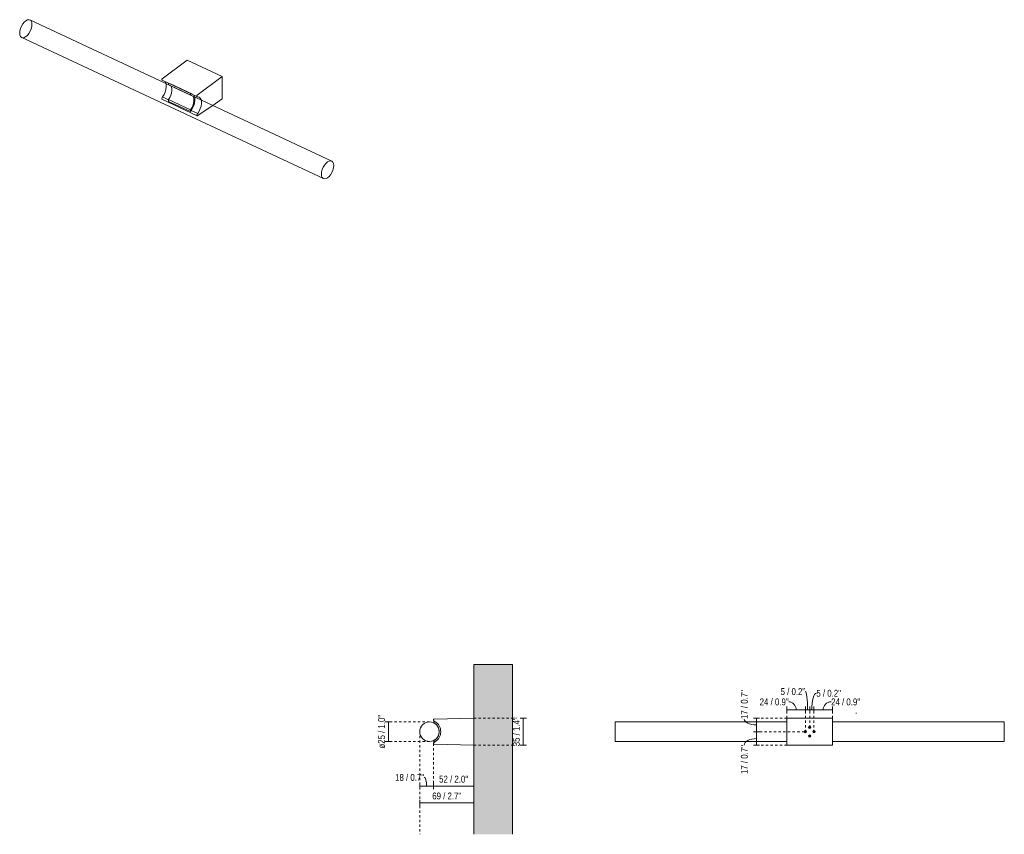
# Model space of a CAD drawing. Header units: millimetres. Extents: x -3392 to -1873, y 382 to 6889.
# Tile 1 of 2: x -3138 to -1873, y 382 to 1429. Entities that reach past the tile are written whole.
import ezdxf

# ---------------------------------------------------------------- set-up
doc = ezdxf.new("R2010")
doc.units = ezdxf.units.MM
doc.linetypes.add('Dash', pattern=[6, 3, -3])
doc.linetypes.add('Hidden', pattern=[7.14375, 4.7625, -2.38125])
for name, color, linetype, lineweight in [('Cotas', 7, 'Continuous', 9), ('Cotas-4', 7, 'Continuous', 9), ('Elementos de detalle', 7, 'Continuous', 9), ('Lighthing Fixture Detail Wide Black', 7, 'Continuous', 20), ('Luminarias', 7, 'Continuous', 20), ('Muros', 7, 'Continuous', 9), ('Patrón de corte', 7, 'Continuous', 9)]:
    doc.layers.add(name, color=color, linetype=linetype, lineweight=lineweight)
doc.layers.add('Lighthing Fixture Dim Grey Dash', color=7, linetype='Dash', lineweight=9, true_color=0xd2d2d2)
doc.styles.add('Arial Narrow', font='ARIALN.TTF', dxfattribs={"height": 8.8})
doc.dimstyles.new('FARO_-_2_2mm_Arial_Narrow_mm_Inch_Left', dxfattribs={"dimscale": 304.8, "dimtxt": 9.006193, "dimasz": 0, "dimexe": 0.013123, "dimexo": 0.0625, "dimgap": 0.006562, "dimtad": 1, "dimdec": 0, "dimzin": 0, "dimdsep": 46, "dimtxsty": 'Arial Narrow', "dimblk1": 'NONE', "dimblk2": 'NONE', "dimsah": 1, "dimcen": 0.09, "dimadec": 0, "dimazin": 0, "dimtfac": 1, "dimtdec": 4, "dimtix": 1, "dimtmove": 0, "dimatfit": 3, "dimfxl": 0.013123, "dimfxlon": 1, "dimtvp": 1, "dimtolj": 1, "dimtzin": 0, "dimarcsym": 2})
doc.dimstyles.new('FARO_-_2_2mm_Arial_Narrow_mm_Inch_Left_1', dxfattribs={"dimscale": 304.8, "dimtxt": 9.006193, "dimasz": 0, "dimexe": 0.013123, "dimexo": 0.0625, "dimgap": 0.006562, "dimtad": 1, "dimdec": 0, "dimzin": 0, "dimdsep": 46, "dimtxsty": 'Arial Narrow', "dimblk1": 'NONE', "dimblk2": 'NONE', "dimsah": 1, "dimcen": 0.09, "dimadec": 0, "dimazin": 0, "dimtfac": 1, "dimtdec": 4, "dimtix": 1, "dimtmove": 1, "dimatfit": 3, "dimfxl": 0.013123, "dimfxlon": 1, "dimtvp": 1, "dimtolj": 1, "dimtzin": 0, "dimarcsym": 2})
doc.dimstyles.new('FARO_-_2_2mm_Arial_Narrow_mm_Inch_Left_2', dxfattribs={"dimscale": 304.8, "dimtxt": 9.006193, "dimasz": 0, "dimexe": 0.013123, "dimexo": 0.0625, "dimgap": 0.006562, "dimtad": 1, "dimdec": 0, "dimzin": 0, "dimdsep": 46, "dimtxsty": 'Arial Narrow', "dimblk1": 'NONE', "dimblk2": 'NONE', "dimsah": 1, "dimcen": 0.09, "dimadec": 0, "dimazin": 0, "dimtfac": 1, "dimtdec": 4, "dimtix": 1, "dimtmove": 1, "dimatfit": 3, "dimfxl": 0.013123, "dimfxlon": 1, "dimtvp": 1, "dimtolj": 1, "dimtzin": 0, "dimarcsym": 2})
doc.dimstyles.new('FARO_-_2_2mm_Arial_Narrow_mm_Inch_Left_3', dxfattribs={"dimscale": 304.8, "dimtxt": 9.006193, "dimasz": 0, "dimexe": 0.013123, "dimexo": 0.0625, "dimgap": 0.006562, "dimtad": 1, "dimdec": 0, "dimzin": 0, "dimdsep": 46, "dimtxsty": 'Arial Narrow', "dimblk1": 'NONE', "dimblk2": 'NONE', "dimsah": 1, "dimcen": 0.09, "dimadec": 0, "dimazin": 0, "dimtfac": 1, "dimtdec": 4, "dimtix": 1, "dimtmove": 1, "dimatfit": 3, "dimfxl": 0.013123, "dimfxlon": 1, "dimtvp": 1, "dimtolj": 1, "dimtzin": 0, "dimarcsym": 2})

# ---------------------------------------------------------------- blocks, each defined once
blk = doc.blocks.new('calma_walllamp - 63555 CALMA Linestra Yellow wall lamp 7W-593291-00 Isometrico PDF')
at = {"layer": 'Luminarias', "color": 9, "lineweight": 9, "true_color": 0xc0c0c0}
for p, q in [((-7003.1, 1247.2), (-7390.8, 1428.6)), ((-7401.4, 1406), (-7013.7, 1224.6)), ((-7221, 1353.1), (-7188.9, 1376.8)), ((-7188.9, 1376.8), (-7143.7, 1355.7)), ((-7143.7, 1355.7), (-7175.8, 1331.9)), ((-7143.7, 1327), (-7143.7, 1355.7)), ((-7220.9, 1351), (-7175.7, 1329.9)), ((-7213, 1345.1), (-7213, 1347.4)), ((-7184.6, 1334.1), (-7213, 1347.4)), ((-7213, 1345.1), (-7184.6, 1331.9)), ((-7182, 1333.3), (-7210.4, 1346.6)), ((-7184.6, 1334.1), (-7184.6, 1331.9)), ((-7184.3, 1333.9), (-7184.6, 1334.1)), ((-7184.1, 1333.8), (-7184.2, 1333.8)), ((-7156, 1318.7), (-7143.7, 1327))]:
    blk.add_line(p, q, dxfattribs=at)
at = {"layer": 'Luminarias', "color": 7, "lineweight": 9, "true_color": 0xefefef}
for p, q in [((-7390.5, 1428.5), (-7389.9, 1428)), ((-7396.1, 1407.1), (-7397.4, 1406.3)), ((-7220.4, 1329.6), (-7213, 1326.1)), ((-7221.4, 1326.6), (-7176.2, 1305.4)), ((-7213, 1323.9), (-7213, 1326.2)), ((-7213, 1326.2), (-7184.6, 1313)), ((-7213, 1323.9), (-7184.6, 1310.7)), ((-7175.8, 1305.5), (-7156, 1318.7)), ((-7184.6, 1313), (-7184.6, 1310.7)), ((-7184.6, 1310.7), (-7184.2, 1311.4)), ((-7184.1, 1311.6), (-7183.6, 1312.4)), ((-7183.6, 1312.4), (-7175.2, 1308.5))]:
    blk.add_line(p, q, dxfattribs=at)
at = {"layer": 'Luminarias', "color": 9, "lineweight": 9, "true_color": 0xc0c0c0}
for points in [[(-7401.3, 1405.9, 0), (-7401.7, 1406.1, 0), (-7402.9, 1407.3, 0), (-7403.7, 1409.3, 0), (-7404, 1411.7, 0), (-7403.7, 1414.6, 0), (-7402.9, 1417.6, 0), (-7401.7, 1420.6, 0), (-7400, 1423.4, 0), (-7398.1, 1425.7, 0), (-7396.1, 1427.5, 0)], [(-7396.1, 1427.5, 0), (-7394, 1428.6, 0), (-7392.1, 1428.9, 0), (-7390.5, 1428.5, 0)], [(-7221.5, 1351.5, 0), (-7221.5, 1351.6, 0), (-7221.6, 1351.8, 0), (-7221.6, 1352, 0), (-7221.5, 1352.2, 0), (-7221.5, 1352.4, 0), (-7221.4, 1352.6, 0), (-7221.2, 1352.8, 0), (-7221.1, 1353, 0), (-7221, 1353.1, 0)], [(-7220.9, 1351, 0), (-7221, 1351.1, 0), (-7221.5, 1351.5, 0)], [(-7216.1, 1346.9, 0), (-7216.2, 1347.4, 0), (-7217.2, 1349.3, 0), (-7217.3, 1349.3, 0)], [(-7184.6, 1331.9, 0), (-7182.9, 1331.6, 0), (-7182.9, 1331.5, 0)], [(-7179.3, 1329.7, 0), (-7179.5, 1330.2, 0), (-7180.4, 1332.1, 0), (-7180.5, 1332.1, 0)], [(-7175.8, 1331.9, 0), (-7175.9, 1331.8, 0), (-7176, 1331.6, 0), (-7176.2, 1331.4, 0), (-7176.3, 1331.2, 0), (-7176.3, 1331, 0), (-7176.4, 1330.8, 0), (-7176.4, 1330.6, 0), (-7176.3, 1330.5, 0), (-7176.3, 1330.3, 0)], [(-7176.3, 1330.3, 0), (-7175.8, 1329.9, 0), (-7175.2, 1329.8, 0)], [(-7175.2, 1329.8, 0), (-7173.4, 1329.3, 0), (-7172, 1328.1, 0), (-7171, 1326.3, 0), (-7170.9, 1325.7, 0)], [(-7008.4, 1246.1, 0), (-7010.5, 1244.3, 0), (-7012.4, 1242, 0), (-7014, 1239.2, 0), (-7015.3, 1236.2, 0), (-7016.1, 1233.1, 0), (-7016.3, 1230.3, 0), (-7016.1, 1227.8, 0), (-7015.3, 1225.9, 0), (-7014, 1224.7, 0), (-7012.4, 1224.2, 0), (-7010.5, 1224.6, 0), (-7008.4, 1225.6, 0)], [(-7008.4, 1225.6, 0), (-7006.4, 1227.4, 0), (-7004.5, 1229.8, 0), (-7002.8, 1232.6, 0), (-7001.6, 1235.6, 0), (-7000.8, 1238.6, 0), (-7000.5, 1241.4, 0), (-7000.8, 1243.9, 0), (-7001.6, 1245.8, 0), (-7002.8, 1247, 0), (-7004.5, 1247.5, 0), (-7006.4, 1247.2, 0), (-7008.4, 1246.1, 0)]]:
    blk.add_polyline3d(points, dxfattribs=at)
at = {"layer": 'Luminarias', "color": 7, "lineweight": 9, "true_color": 0xefefef}
for points in [[(-7388.2, 1423.9, 0), (-7388.2, 1422.9, 0), (-7388.5, 1420, 0), (-7389.2, 1417, 0), (-7390.5, 1414, 0), (-7392.1, 1411.2, 0), (-7394, 1408.8, 0), (-7396.1, 1407.1, 0)], [(-7389.9, 1428, 0), (-7389.2, 1427.2, 0), (-7388.8, 1426.3, 0)], [(-7388.7, 1426.2, 0), (-7388.5, 1425.3, 0), (-7388.2, 1424, 0)], [(-7399.5, 1405.7, 0), (-7400, 1405.6, 0), (-7401.3, 1405.9, 0)], [(-7397.5, 1406.2, 0), (-7398.1, 1406, 0), (-7399.5, 1405.7, 0)], [(-7220.4, 1329.6, 0), (-7218.6, 1332.6, 0), (-7217.2, 1335.8, 0), (-7216.2, 1339, 0), (-7215.7, 1342.1, 0), (-7215.7, 1345, 0), (-7216.1, 1346.9, 0)], [(-7213, 1326.2, 0), (-7211.3, 1328.9, 0), (-7210, 1331.7, 0), (-7209.1, 1334.6, 0), (-7208.6, 1337.5, 0), (-7208.6, 1340.1, 0), (-7209.1, 1342.2, 0), (-7209.9, 1343.7, 0)], [(-7221.5, 1327.5, 0), (-7221, 1328.6, 0), (-7220.4, 1329.6, 0)], [(-7181.6, 1330.6, 0), (-7180.7, 1328.9, 0), (-7180.2, 1326.8, 0), (-7180.2, 1324.2, 0), (-7180.7, 1321.4, 0), (-7181.6, 1318.4, 0), (-7182.9, 1315.6, 0), (-7184.6, 1313, 0)], [(-7183.6, 1312.4, 0), (-7181.9, 1315.4, 0), (-7180.4, 1318.6, 0), (-7179.5, 1321.8, 0), (-7178.9, 1324.9, 0), (-7178.9, 1327.8, 0), (-7179.3, 1329.7, 0)], [(-7221.4, 1326.6, 0), (-7221.5, 1326.6, 0), (-7221.5, 1326.8, 0), (-7221.6, 1326.9, 0), (-7221.6, 1327.1, 0), (-7221.5, 1327.3, 0), (-7221.5, 1327.5, 0)], [(-7170.9, 1325.7, 0), (-7170.5, 1323.8, 0), (-7170.5, 1321, 0), (-7171, 1317.9, 0), (-7172, 1314.6, 0), (-7173.4, 1311.4, 0), (-7175.2, 1308.5, 0)], [(-7176.3, 1306.4, 0), (-7176.3, 1306.2, 0), (-7176.4, 1306, 0), (-7176.4, 1305.8, 0), (-7176.3, 1305.6, 0), (-7176.3, 1305.5, 0), (-7176.2, 1305.4, 0), (-7176, 1305.4, 0), (-7175.9, 1305.4, 0), (-7175.8, 1305.5, 0)], [(-7175.2, 1308.5, 0), (-7175.8, 1307.5, 0), (-7176.3, 1306.4, 0)]]:
    blk.add_polyline3d(points, dxfattribs=at)
blk = doc.blocks.new('calma_walllamp - 63555 CALMA Linestra Yellow wall lamp 7W-593291-Lateral_PDF')
at = {"layer": 'Luminarias'}
for p, q in [((-3320.4, 528), (-3320.4, 525.3)), ((-3269, 531.2), (-3319.8, 529.8)), ((-3320.4, 502.2), (-3320.4, 499.4)), ((-3319.7, 497.5), (-3269, 496.2))]:
    blk.add_line(p, q, dxfattribs=at)
for centre, radius, start, end in [((-3325.9, 513.7), 12.5, 90, 270), ((-3325.9, 513.7), 12.5, 270, 90), ((-3319.7, 528.9), 0.996, 91.5, 212.5), ((-3316.5, 530.9), 4.86, 212.5, 240.5093), ((-3316.5, 530.9), 4.86, 216.7663, 228.6378), ((-3326.4, 513.7), 13, 15.8906, 62.5091), ((-3326.4, 513.7), 15, 299.9646, 60.0354), ((-3326.4, 513.7), 13, 297.4909, 343.7373), ((-3326.4, 513.7), 13, 2.3752, 12.3046), ((-3326.4, 513.7), 13, 347.8661, 357.4792), ((-3319.7, 498.5), 0.996, 147.5, 268.6359), ((-3316.5, 496.5), 4.86, 119.4907, 147.5), ((-3316.5, 496.5), 4.86, 131.3622, 143.2337)]:
    blk.add_arc(centre, radius, start, end, dxfattribs=at)
blk = doc.blocks.new('calma_walllamp - 63555 CALMA Linestra Yellow wall lamp 7W-593291-Alzado_PDF Fixing')
at = {"layer": 'Luminarias', "color": 9, "true_color": 0xc0c0c0}
for p, q in [((6551, 526.2), (6330.2, 526.2)), ((6330.2, 526.2), (6330.2, 501.2)), ((6551, 496.2), (6551, 531.2)), ((6609.3, 531.2), (6551, 531.2)), ((6609.3, 531.2), (6609.3, 496.2)), ((6830.2, 526.2), (6609.3, 526.2)), ((6830.2, 501.2), (6830.2, 526.2)), ((6330.2, 501.2), (6551, 501.2)), ((6551, 496.2), (6609.3, 496.2)), ((6609.3, 501.2), (6830.2, 501.2))]:
    blk.add_line(p, q, dxfattribs=at)
blk = doc.blocks.new('DIMBLOCK3-Lateral_PDF')
at = {"layer": 'Cotas-4', "color": 251, "true_color": 0x5b5b5b}
for p, q in [((-2663.9, 526.2), (-2667.9, 526.2)), ((-2663.9, 526.2), (-2663.9, 501.2)), ((-2663.9, 526.2), (-2659.9, 526.2)), ((-2663.9, 501.2), (-2667.9, 501.2)), ((-2663.9, 501.2), (-2659.9, 501.2))]:
    blk.add_line(p, q, dxfattribs=at)
at = {"layer": 'Cotas-4', "color": 0, "insert": (-2677.2, 492), "char_height": 8.8, "width": 52.15, "attachment_point": 1, "rotation": 90, "line_spacing_factor": 0.974696, "style": 'Arial Narrow'}
blk.add_mtext('ø25 / 1.0"', dxfattribs=at)
blk = doc.blocks.new('_None')
blk = doc.blocks.new('DIMBLOCK4-Lateral_PDF')
at = {"layer": 'Cotas-4', "color": 251, "true_color": 0x5b5b5b}
for p, q in [((-2623.7, 443.7), (-2623.7, 447.7)), ((-2623.7, 443.7), (-2606.1, 443.7)), ((-2623.7, 443.7), (-2623.7, 439.7)), ((-2606.1, 443.7), (-2606.1, 447.7)), ((-2606.1, 443.7), (-2606.1, 439.7))]:
    blk.add_line(p, q, dxfattribs=at)
blk.add_ellipse((-2618, 443.7), major_axis=(0, 11.5), ratio=0.267962, start_param=4.712389, end_param=6.283185, dxfattribs=at)
at = {"layer": 'Cotas-4', "color": 0, "insert": (-2655.3, 459.4), "char_height": 8.8, "width": 44.774, "attachment_point": 1, "line_spacing_factor": 0.974696, "style": 'Arial Narrow'}
blk.add_mtext('18 / 0.7"', dxfattribs=at)
blk = doc.blocks.new('DIMBLOCK5-Lateral_PDF')
at = {"layer": 'Cotas-4', "color": 251, "true_color": 0x5b5b5b}
for p, q in [((-2606.1, 443.7), (-2606.1, 447.7)), ((-2606.1, 443.7), (-2554.3, 443.7)), ((-2606.1, 443.7), (-2606.1, 439.7)), ((-2554.3, 443.7), (-2554.3, 447.7)), ((-2554.3, 443.7), (-2554.3, 439.7))]:
    blk.add_line(p, q, dxfattribs=at)
at = {"layer": 'Cotas-4', "color": 0, "insert": (-2598.8, 457.1), "char_height": 8.8, "width": 44.774, "attachment_point": 1, "line_spacing_factor": 0.974696, "style": 'Arial Narrow'}
blk.add_mtext('52 / 2.0"', dxfattribs=at)
blk = doc.blocks.new('DIMBLOCK6-Lateral_PDF')
at = {"layer": 'Cotas-4', "color": 251, "true_color": 0x5b5b5b}
for p, q in [((-2623.7, 422.1), (-2623.7, 426.1)), ((-2623.7, 422.1), (-2554.3, 422.1)), ((-2623.7, 422.1), (-2623.7, 418.1)), ((-2554.3, 422.1), (-2554.3, 426.1)), ((-2554.3, 422.1), (-2554.3, 418.1))]:
    blk.add_line(p, q, dxfattribs=at)
at = {"layer": 'Cotas-4', "color": 0, "insert": (-2607.6, 435.5), "char_height": 8.8, "width": 44.774, "attachment_point": 1, "line_spacing_factor": 0.974696, "style": 'Arial Narrow'}
blk.add_mtext('69 / 2.7"', dxfattribs=at)
blk = doc.blocks.new('DIMBLOCK7-Lateral_PDF')
at = {"layer": 'Cotas-4', "color": 251, "true_color": 0x5b5b5b}
for p, q in [((-2490.6, 531.2), (-2494.6, 531.2)), ((-2490.6, 531.2), (-2490.6, 496.2)), ((-2490.6, 531.2), (-2486.6, 531.2)), ((-2490.6, 496.2), (-2494.6, 496.2)), ((-2490.6, 496.2), (-2486.6, 496.2))]:
    blk.add_line(p, q, dxfattribs=at)
at = {"layer": 'Cotas-4', "color": 0, "insert": (-2504, 495), "char_height": 8.8, "width": 44.774, "attachment_point": 1, "rotation": 90, "line_spacing_factor": 0.974696, "style": 'Arial Narrow'}
blk.add_mtext('35 / 1.4"', dxfattribs=at)
blk = doc.blocks.new('DIMBLOCK8-Alzado_PDF Fixing')
at = {"layer": 'Cotas-4', "color": 251, "true_color": 0x5b5b5b}
for p, q in [((-2151.9, 541.7), (-2151.9, 545.7)), ((-2128.2, 541.7), (-2128.2, 545.7)), ((-2151.9, 541.7), (-2128.2, 541.7)), ((-2151.9, 541.7), (-2151.9, 537.7)), ((-2128.2, 541.7), (-2128.2, 537.7))]:
    blk.add_line(p, q, dxfattribs=at)
blk.add_ellipse((-2149.7, 541.7), major_axis=(0, 10.5), ratio=0.918348, start_param=4.712389, end_param=6.283185, dxfattribs=at)
at = {"layer": 'Cotas-4', "color": 0, "insert": (-2187, 556.4), "char_height": 8.8, "width": 44.774, "attachment_point": 1, "line_spacing_factor": 0.974696, "style": 'Arial Narrow'}
blk.add_mtext('24 / 0.9"', dxfattribs=at)
blk = doc.blocks.new('DIMBLOCK9-Alzado_PDF Fixing')
at = {"layer": 'Cotas-4', "color": 251, "true_color": 0x5b5b5b}
for p, q in [((-2128.2, 541.7), (-2128.2, 545.7)), ((-2122.7, 541.7), (-2122.7, 545.7)), ((-2128.2, 541.7), (-2122.7, 541.7)), ((-2128.2, 541.7), (-2128.2, 537.7)), ((-2122.7, 541.7), (-2122.7, 537.7))]:
    blk.add_line(p, q, dxfattribs=at)
blk.add_ellipse((-2128.4, 541.7), major_axis=(0, 23.7), ratio=0.122694, start_param=4.712389, end_param=6.283185, dxfattribs=at)
at = {"layer": 'Cotas-4', "color": 0, "insert": (-2160.1, 569.7), "char_height": 8.8, "width": 38.083, "attachment_point": 1, "line_spacing_factor": 0.974696, "style": 'Arial Narrow'}
blk.add_mtext('5 / 0.2"', dxfattribs=at)
blk = doc.blocks.new('DIMBLOCK10-Alzado_PDF Fixing')
at = {"layer": 'Cotas-4', "color": 251, "true_color": 0x5b5b5b}
for p, q in [((-2122.7, 541.7), (-2122.7, 545.7)), ((-2117.2, 541.7), (-2117.2, 545.7)), ((-2122.7, 541.7), (-2117.2, 541.7)), ((-2122.7, 541.7), (-2122.7, 537.7)), ((-2117.2, 541.7), (-2117.2, 537.7))]:
    blk.add_line(p, q, dxfattribs=at)
blk.add_ellipse((-2114.2, 541.7), major_axis=(0, 21.6), ratio=0.267884, start_param=0, end_param=1.570796, dxfattribs=at)
at = {"layer": 'Cotas-4', "color": 0, "insert": (-2114.2, 567.5), "char_height": 8.8, "width": 38.083, "attachment_point": 1, "line_spacing_factor": 0.974696, "style": 'Arial Narrow'}
blk.add_mtext('5 / 0.2"', dxfattribs=at)
blk = doc.blocks.new('DIMBLOCK11-Alzado_PDF Fixing')
at = {"layer": 'Cotas-4', "color": 251, "true_color": 0x5b5b5b}
for p, q in [((-2117.2, 541.7), (-2117.2, 545.7)), ((-2093.6, 541.7), (-2093.6, 545.7)), ((-2117.2, 541.7), (-2093.6, 541.7)), ((-2117.2, 541.7), (-2117.2, 537.7)), ((-2093.6, 541.7), (-2093.6, 537.7))]:
    blk.add_line(p, q, dxfattribs=at)
blk.add_ellipse((-2095.2, 541.7), major_axis=(0, 10.5), ratio=0.978224, start_param=0, end_param=1.570796, dxfattribs=at)
at = {"layer": 'Cotas-4', "color": 0, "insert": (-2095.2, 556.4), "char_height": 8.8, "width": 44.774, "attachment_point": 1, "line_spacing_factor": 0.974696, "style": 'Arial Narrow'}
blk.add_mtext('24 / 0.9"', dxfattribs=at)
blk = doc.blocks.new('DIMBLOCK12-Alzado_PDF Fixing')
at = {"layer": 'Cotas-4', "color": 251, "true_color": 0x5b5b5b}
for p, q in [((-2191.1, 531.2), (-2195.1, 531.2)), ((-2191.1, 531.2), (-2191.1, 513.7)), ((-2191.1, 531.2), (-2187.1, 531.2)), ((-2191.1, 513.7), (-2187.1, 513.7))]:
    blk.add_line(p, q, dxfattribs=at)
at = {"layer": 'Cotas-4', "color": 251, "linetype": 'Hidden', "true_color": 0x5b5b5b}
blk.add_line((-2191.1, 513.7), (-2195.1, 513.7), dxfattribs=at)
at = {"layer": 'Cotas-4', "color": 251, "true_color": 0x5b5b5b}
blk.add_ellipse((-2191.1, 530), major_axis=(15.7, 0), ratio=0.479263, start_param=3.141593, end_param=4.712389, dxfattribs=at)
at = {"layer": 'Cotas-4', "color": 0, "insert": (-2211.1, 530), "char_height": 8.8, "width": 44.774, "attachment_point": 1, "rotation": 90, "line_spacing_factor": 0.974696, "style": 'Arial Narrow'}
blk.add_mtext('17 / 0.7"', dxfattribs=at)
blk = doc.blocks.new('DIMBLOCK13-Alzado_PDF Fixing')
at = {"layer": 'Cotas-4', "color": 251, "linetype": 'Hidden', "true_color": 0x5b5b5b}
blk.add_line((-2191.1, 513.7), (-2195.1, 513.7), dxfattribs=at)
at = {"layer": 'Cotas-4', "color": 251, "true_color": 0x5b5b5b}
for p, q in [((-2191.1, 513.7), (-2191.1, 496.2)), ((-2191.1, 513.7), (-2187.1, 513.7)), ((-2191.1, 496.2), (-2195.1, 496.2)), ((-2191.1, 496.2), (-2187.1, 496.2))]:
    blk.add_line(p, q, dxfattribs=at)
blk.add_ellipse((-2191.1, 496.6), major_axis=(15.7, 0), ratio=0.528645, start_param=1.570796, end_param=3.141593, dxfattribs=at)
at = {"layer": 'Cotas-4', "color": 0, "insert": (-2211.1, 459.3), "char_height": 8.8, "width": 44.774, "attachment_point": 1, "rotation": 90, "line_spacing_factor": 0.974696, "style": 'Arial Narrow'}
blk.add_mtext('17 / 0.7"', dxfattribs=at)

msp = doc.modelspace()

# ---------------------------------------------------------------- hatches: boundary and pattern name
at = {"layer": 'Elementos de detalle', "true_color": 0xc0c0c0}
h = msp.add_hatch(color=9, dxfattribs=at)
h.paths.add_polyline_path([(-2122.7, 506.8), (-2122.3, 506.8), (-2122, 507), (-2121.7, 507.2), (-2121.5, 507.5), (-2121.3, 507.8), (-2121.3, 508.2), (-2121.3, 508.6), (-2121.5, 508.9), (-2121.7, 509.2), (-2122, 509.4), (-2122.3, 509.6), (-2122.9, 509.6), (-2123.1, 509.6), (-2123.4, 509.4), (-2123.8, 509.1), (-2123.9, 508.9), (-2124.1, 508.6), (-2124.1, 508.2), (-2124.1, 507.8), (-2123.9, 507.5), (-2123.7, 507.2), (-2123.4, 507), (-2123.1, 506.8), (-2122.9, 506.8)])
h.paths.add_polyline_path([(-2128.2, 512.3), (-2127.8, 512.3), (-2127.5, 512.5), (-2127.2, 512.7), (-2127, 513), (-2126.8, 513.3), (-2126.8, 513.7), (-2126.8, 514.1), (-2127, 514.4), (-2127.3, 514.8), (-2127.5, 514.9), (-2127.8, 515.1), (-2128.2, 515.1), (-2128.6, 515.1), (-2128.9, 514.9), (-2129.2, 514.7), (-2129.5, 514.4), (-2129.6, 514.1), (-2129.6, 513.7), (-2129.5, 513.2), (-2129.4, 513), (-2129.1, 512.6), (-2128.9, 512.5), (-2128.6, 512.3)])
h.paths.add_polyline_path([(-2117.2, 512.3), (-2116.8, 512.3), (-2116.5, 512.5), (-2116.2, 512.7), (-2116, 513), (-2115.8, 513.3), (-2115.8, 513.7), (-2115.8, 514.1), (-2116, 514.4), (-2116.2, 514.7), (-2116.5, 514.9), (-2116.8, 515.1), (-2117.2, 515.1), (-2117.6, 515.1), (-2117.9, 514.9), (-2118.2, 514.7), (-2118.4, 514.4), (-2118.6, 514.1), (-2118.6, 513.7), (-2118.6, 513.3), (-2118.4, 513), (-2118.1, 512.6), (-2117.9, 512.5), (-2117.6, 512.3)])
h.paths.add_polyline_path([(-2122.7, 517.7), (-2122.3, 517.8), (-2122, 517.9), (-2121.7, 518.2), (-2121.5, 518.5), (-2121.3, 518.8), (-2121.3, 519.2), (-2121.4, 519.6), (-2121.5, 519.9), (-2121.7, 520.2), (-2122, 520.4), (-2122.3, 520.6), (-2122.7, 520.6), (-2123.1, 520.6), (-2123.4, 520.4), (-2123.7, 520.2), (-2123.9, 519.9), (-2124.1, 519.5), (-2124.1, 519.2), (-2124.1, 518.8), (-2123.9, 518.5), (-2123.7, 518.2), (-2123.4, 517.9), (-2123.1, 517.8), (-2122.9, 517.8)])
at = {"layer": 'Patrón de corte', "true_color": 0xe8e8e8}
msp.add_hatch(color=254, dxfattribs=at).paths.add_polyline_path([(-2554.3, 381.8), (-2504.3, 381.8), (-2504.3, 600), (-2554.3, 600), (-2554.3, 499.4)])

# ---------------------------------------------------------------- linework, layer by layer
at = {"layer": 'Lighthing Fixture Detail Wide Black'}
msp.add_line((-2063, 537.8), (-2063, 537), dxfattribs=at)
for centre, start, end in [((-2122.7, 519.2), 0, 180), ((-2122.7, 519.2), 180, 0), ((-2128.2, 513.7), 0, 180), ((-2128.2, 513.7), 180, 360), ((-2122.7, 508.2), 0, 180), ((-2122.7, 508.2), 180, 360), ((-2117.2, 513.7), 0, 180), ((-2117.2, 513.7), 180, 360)]:
    msp.add_arc(centre, 1.43, start, end, dxfattribs=at)
at = {"layer": 'Lighthing Fixture Dim Grey Dash'}
for p, q in [((-2151.9, 531.2), (-2151.9, 546.2)), ((-2128.2, 546.2), (-2128.2, 512.3)), ((-2122.7, 546.2), (-2122.7, 517.7)), ((-2117.2, 546.2), (-2117.2, 512.3)), ((-2093.6, 531.2), (-2093.6, 546.2)), ((-2611.2, 526.2), (-2661.2, 526.2)), ((-2554.3, 531.2), (-2499.3, 531.2)), ((-2151.9, 531.2), (-2186.9, 531.2)), ((-2121.3, 519.2), (-2124.1, 519.2)), ((-2623.7, 514.4), (-2623.7, 454.4)), ((-2129.6, 513.7), (-2186.9, 513.7)), ((-2129.6, 513.7), (-2126.8, 513.7)), ((-2121.3, 508.2), (-2124.1, 508.2)), ((-2122.7, 509.6), (-2122.7, 506.8)), ((-2115.8, 513.7), (-2118.6, 513.7)), ((-2611.2, 501.2), (-2661.2, 501.2)), ((-2606.1, 498.5), (-2606.1, 443.5)), ((-2554.3, 496.2), (-2499.3, 496.2)), ((-2554.3, 494.7), (-2554.3, 454.4)), ((-2151.9, 496.2), (-2186.9, 496.2)), ((-2623.7, 454.4), (-2623.7, 381.8))]:
    msp.add_line(p, q, dxfattribs=at)
at = {"layer": 'Muros'}
for p, q in [((-2554.3, 600), (-2554.3, 381.8)), ((-2504.3, 600), (-2554.3, 600)), ((-2504.3, 381.8), (-2504.3, 600))]:
    msp.add_line(p, q, dxfattribs=at)

# ---------------------------------------------------------------- block references
at = {"layer": 'Luminarias', "color": 9, "lineweight": 9, "true_color": 0xc0c0c0}
msp.add_blockref('calma_walllamp - 63555 CALMA Linestra Yellow wall lamp 7W-593291-00 Isometrico PDF', (4266.4, 0), dxfattribs=at)
at = {"layer": 'Luminarias'}
msp.add_blockref('calma_walllamp - 63555 CALMA Linestra Yellow wall lamp 7W-593291-Lateral_PDF', (714.7, 0), dxfattribs=at)
at = {"layer": 'Luminarias', "color": 9, "true_color": 0xc0c0c0}
msp.add_blockref('calma_walllamp - 63555 CALMA Linestra Yellow wall lamp 7W-593291-Alzado_PDF Fixing', (-8702.9, 0), dxfattribs=at)

# ---------------------------------------------------------------- dimensions: what is measured, and where the dimension line sits
at = {"layer": 'Cotas', "color": 251, "true_color": 0x5b5b5b}
for base, p1, p2, dimstyle, override, picture, middle in [((-2191.1428, 513.6891), (-2187.1428, 531.1772), (-2195.1428, 513.6891), 'FARO_-_2_2mm_Arial_Narrow_mm_Inch_Left_2', {"dimpost": '<>', "dimfxl": 19.231059}, 'DIMBLOCK12-Alzado_PDF Fixing', (-2205.2391, 552.3624)), ((-2191.1428, 496.201), (-2195.1428, 513.6891), (-2187.1428, 496.201), 'FARO_-_2_2mm_Arial_Narrow_mm_Inch_Left_3', {"dimpost": '<>', "dimfxl": 19.231056}, 'DIMBLOCK13-Alzado_PDF Fixing', (-2205.2391, 481.701))]:
    dim = msp.add_linear_dim(base=base, p1=p1, p2=p2, angle=90, dimstyle=dimstyle, override=override, dxfattribs=at)
    dim.commit()
    dim.dimension.update_dxf_attribs({"geometry": picture, "text_midpoint": middle, "dimtype": 160, "text_rotation": 90})
for base, p1, p2, override, picture, middle in [((-2122.7066, 541.7293), (-2128.2035, 537.7293), (-2122.7066, 537.7293), {"dimpost": '<>', "dimfxl": 5.496891}, 'DIMBLOCK9-Alzado_PDF Fixing', (-2141.0605, 563.8141)), ((-2128.2, 541.7), (-2151.9, 537.7), (-2128.2, 537.7), {"dimpost": '<>', "dimfxl": 23.694794}, 'DIMBLOCK8-Alzado_PDF Fixing', (-2164.6, 550.6)), ((-2117.2097, 541.7293), (-2122.7066, 537.7293), (-2117.2097, 537.7293), {"dimpost": '<>', "dimfxl": 5.496891}, 'DIMBLOCK10-Alzado_PDF Fixing', (-2095.1423, 561.643)), ((-2093.6, 541.7), (-2117.2, 537.7), (-2093.6, 537.7), {"dimpost": '<>', "dimfxl": 23.606578}, 'DIMBLOCK11-Alzado_PDF Fixing', (-2072.8, 550.6)), ((-2606.1, 443.7), (-2623.7, 447.7), (-2606.1, 439.7), {"dimpost": '<>', "dimfxl": 19.363168}, 'DIMBLOCK4-Lateral_PDF', (-2632.9, 453.6))]:
    dim = msp.add_linear_dim(base=base, p1=p1, p2=p2, dimstyle='FARO_-_2_2mm_Arial_Narrow_mm_Inch_Left_1', override=override, dxfattribs=at)
    dim.commit()
    dim.dimension.update_dxf_attribs({"geometry": picture, "text_midpoint": middle, "dimtype": 160})
dim = msp.add_linear_dim(base=(-2663.9, 501.2), p1=(-2659.9, 526.2), p2=(-2659.9, 501.2), angle=90, text='ø<>', dimstyle='FARO_-_2_2mm_Arial_Narrow_mm_Inch_Left', override={"dimpost": '<>', "dimfxl": 25}, dxfattribs=at)
dim.commit()
dim.dimension.update_dxf_attribs({"geometry": 'DIMBLOCK3-Lateral_PDF', "text_midpoint": (-2671.6, 513.7)})
dim = msp.add_linear_dim(base=(-2490.6, 496.2), p1=(-2494.6, 531.2), p2=(-2494.6, 496.2), angle=90, dimstyle='FARO_-_2_2mm_Arial_Narrow_mm_Inch_Left', override={"dimpost": '<>', "dimfxl": 34.976196}, dxfattribs=at)
dim.commit()
dim.dimension.update_dxf_attribs({"geometry": 'DIMBLOCK7-Lateral_PDF', "text_midpoint": (-2498.3, 513.7)})
for base, p1, p2, override, picture, middle in [((-2554.3, 443.7), (-2606.1, 439.7), (-2554.3, 447.7), {"dimpost": '<>', "dimfxl": 52.376075}, 'DIMBLOCK5-Lateral_PDF', (-2580.2, 451.4)), ((-2554.3, 422.1), (-2623.7, 418.1), (-2554.3, 426.1), {"dimpost": '<>', "dimfxl": 69.854383}, 'DIMBLOCK6-Lateral_PDF', (-2589, 429.8))]:
    dim = msp.add_linear_dim(base=base, p1=p1, p2=p2, dimstyle='FARO_-_2_2mm_Arial_Narrow_mm_Inch_Left', override=override, dxfattribs=at)
    dim.commit()
    dim.dimension.update_dxf_attribs({"geometry": picture, "text_midpoint": middle})

doc.saveas('drawing.dxf')
